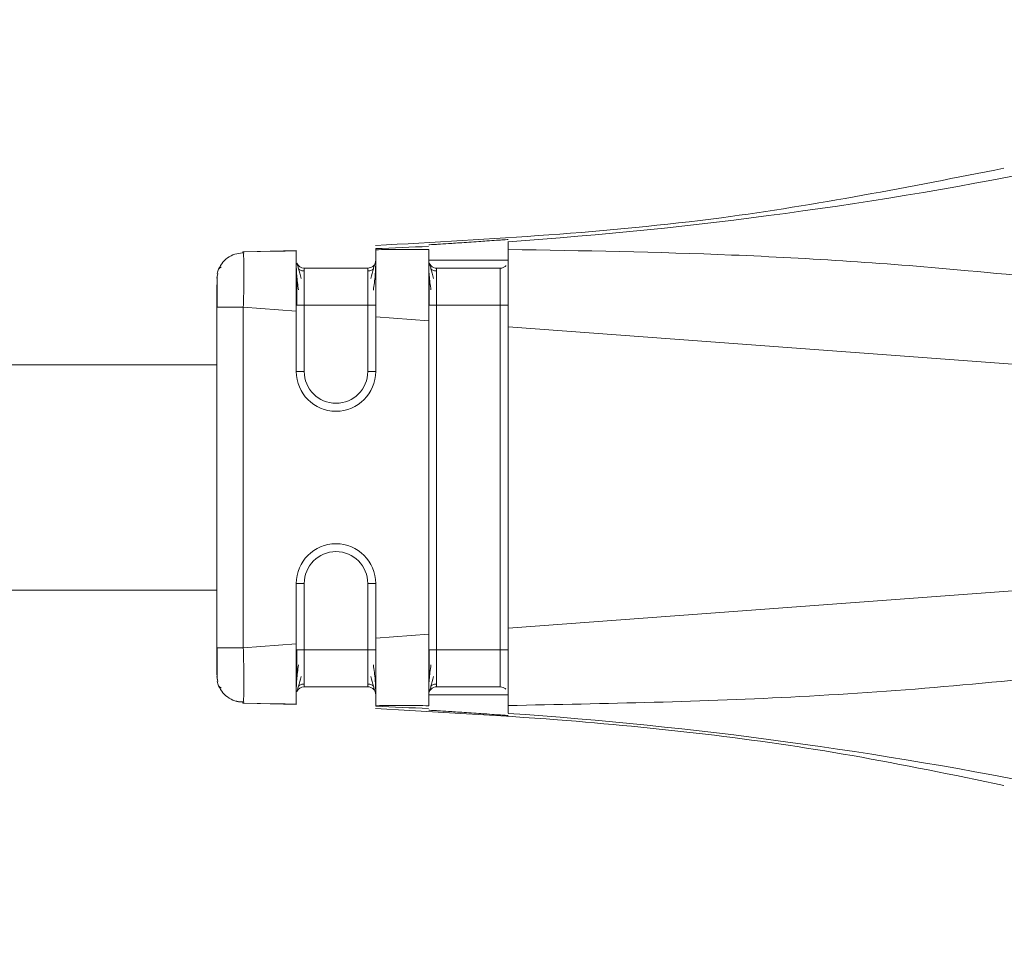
# Model space of a CAD drawing. Header units: millimetres. Extents: x -450 to 1926, y -64 to 425.
# Tile 38 of 41: x 1866 to 1885, y 156 to 173. Entities that reach past the tile are written whole.
import ezdxf

# ---------------------------------------------------------------- set-up
doc = ezdxf.new("R2010")
doc.units = ezdxf.units.MM
doc.linetypes.add('SLD-Solid', pattern=[0])

msp = doc.modelspace()

# ---------------------------------------------------------------- linework, layer by layer
at = {"color": 7, "linetype": 'SLD-Solid', "lineweight": 18}
for p, q in [((1875.449, 169.036), (1875.449, 168.889)), ((1870.439, 168.844), (1871.449, 168.863)), ((1870.447, 168.823), (1870.439, 168.844)), ((1870.462, 168.844), (1870.958, 168.855)), ((1871.454, 168.868), (1870.958, 168.855)), ((1872.948, 168.609), (1872.949, 168.622)), ((1875.449, 168.685), (1873.949, 168.685)), ((1869.949, 168.344), (1869.967, 168.437)), ((1871.599, 168.535), (1872.799, 168.535)), ((1874.099, 168.535), (1875.299, 168.535)), ((1869.949, 161.37), (1869.949, 167.799)), ((1870.449, 161.37), (1870.449, 167.799)), ((1870.449, 167.799), (1871.449, 167.725)), ((1871.449, 167.836), (1871.599, 167.836)), ((1871.449, 166.585), (1871.449, 167.725)), ((1871.599, 167.836), (1871.599, 166.585)), ((1871.599, 167.836), (1872.799, 167.836)), ((1872.799, 166.585), (1872.799, 167.836)), ((1873.949, 167.836), (1874.099, 167.836)), ((1874.099, 167.836), (1874.099, 161.333)), ((1874.099, 167.836), (1875.299, 167.836)), ((1875.299, 161.333), (1875.299, 167.836)), ((1872.949, 166.585), (1872.949, 167.615)), ((1872.949, 167.615), (1873.949, 167.541)), ((1873.949, 161.629), (1873.949, 167.541)), ((1875.449, 167.43), (1890.643, 166.306)), ((1875.449, 161.74), (1875.449, 167.43)), ((1803.539, 166.71), (1869.949, 166.71)), ((1871.449, 166.585), (1871.599, 166.585)), ((1872.949, 166.585), (1872.799, 166.585)), ((1875.449, 161.74), (1890.643, 162.863)), ((1871.449, 161.444), (1871.449, 162.585)), ((1871.449, 162.585), (1871.599, 162.585)), ((1871.599, 162.585), (1871.599, 161.333)), ((1872.799, 161.333), (1872.799, 162.585)), ((1872.949, 162.585), (1872.799, 162.585)), ((1872.949, 161.555), (1872.949, 162.585)), ((1803.539, 162.46), (1869.949, 162.46)), ((1872.949, 161.555), (1873.949, 161.629)), ((1869.949, 161.37), (1869.966, 161.37)), ((1870.449, 161.37), (1871.449, 161.444)), ((1871.599, 161.333), (1872.799, 161.333)), ((1874.099, 161.333), (1875.299, 161.333)), ((1869.949, 160.826), (1869.967, 160.733)), ((1869.957, 160.852), (1869.957, 160.781)), ((1871.599, 160.635), (1872.799, 160.635)), ((1874.099, 160.635), (1875.299, 160.635)), ((1873.949, 160.485), (1875.449, 160.485)), ((1870.439, 160.326), (1870.447, 160.346)), ((1870.439, 160.326), (1871.449, 160.307)), ((1870.958, 160.315), (1870.462, 160.325)), ((1870.958, 160.315), (1871.454, 160.301))]:
    msp.add_line(p, q, dxfattribs=at)
at = {"color": 7, "linetype": 'SLD-Solid', "lineweight": 18, "flags": 128}
for points in [[(1871.449, 161.333), (1871.451, 161.333), (1871.46, 161.333), (1871.474, 161.333), (1871.493, 161.333), (1871.515, 161.333), (1871.541, 161.333), (1871.569, 161.333), (1871.599, 161.333)], [(1873.949, 161.333), (1873.951, 161.333), (1873.96, 161.333), (1873.974, 161.333), (1873.993, 161.333), (1874.015, 161.333), (1874.041, 161.333), (1874.069, 161.333), (1874.099, 161.333)]]:
    msp.add_lwpolyline(points, dxfattribs=at)
at = {"color": 7, "linetype": 'SLD-Solid', "lineweight": 18}
for centre, radius, start, end in [((1869.99, 248.443), 79.595, 273.93236, 289.08957), ((1870.023, 248.162), 79.312, 272.11365, 272.83673), ((1871.599, 168.685), 0.15, 202.2284, 270), ((1874.099, 168.685), 0.15, 179.9972, 270), ((1872.199, 166.585), 0.75, 180, 0), ((1872.199, 166.585), 0.6, 180, 0), ((1872.199, 162.585), 0.75, 0, 180), ((1872.199, 162.585), 0.6, 0, 180), ((1871.599, 160.485), 0.15, 90, 157.0433), ((1874.099, 160.485), 0.15, 90, 180), ((1870.023, 81.009), 79.311, 87.16326, 87.88636), ((1869.99, 80.726), 79.595, 70.91041, 86.06764)]:
    msp.add_arc(centre, radius, start, end, dxfattribs=at)
for points, knots in [([(1884.805, 170.42), (1883.033, 170.072), (1879.117, 169.302), (1875.13, 169.084), (1872.945, 168.964)], [0, 0, 0, 0, 0.45216, 1, 1, 1, 1]), ([(1875.449, 169.076), (1875.438, 169.075), (1875.423, 169.075), (1875.33, 169.068), (1875.218, 169.061), (1875.069, 169.05), (1874.887, 169.038), (1874.711, 169.026), (1874.537, 169.014), (1874.349, 169.002), (1874.19, 168.991), (1874.071, 168.984), (1873.975, 168.978), (1873.959, 168.976), (1873.949, 168.975)], [0, 0, 0, 0, 0.120108, 0.183377, 0.248622, 0.347038, 0.415602, 0.496941, 0.57136, 0.638217, 0.748801, 0.813411, 0.876907, 1, 1, 1, 1]), ([(1870.467, 168.824), (1870.419, 168.822), (1870.32, 168.817), (1870.178, 168.755), (1870.056, 168.654), (1870.008, 168.561), (1869.984, 168.515)], [0, 0, 0, 0, 0.2326117, 0.4841748, 0.7442196, 1, 1, 1, 1]), ([(1870.449, 167.799), (1870.453, 167.938), (1870.461, 168.212), (1870.463, 168.557), (1870.457, 168.741), (1870.451, 168.816), (1870.448, 168.823), (1870.447, 168.823)], [0, 0, 0, 0, 0.289539, 0.569313, 0.844614, 0.990107, 1, 1, 1, 1]), ([(1870.985, 168.855), (1870.986, 168.855), (1870.989, 168.855), (1871.306, 168.86), (1871.449, 168.863)], [0, 0, 0, 0, 0.547662, 1, 1, 1, 1]), ([(1871.449, 168.863), (1871.449, 168.847), (1871.449, 168.817), (1871.449, 168.547), (1871.449, 168.176), (1871.449, 167.876), (1871.449, 167.725)], [0, 0, 0, 0, 0.250255, 0.500093, 0.749776, 1, 1, 1, 1]), ([(1872.949, 168.904), (1872.949, 168.902), (1872.949, 168.9), (1872.949, 168.889), (1872.949, 168.884)], [0, 0, 0, 0, 0.5536399, 1, 1, 1, 1]), ([(1873.949, 168.891), (1873.761, 168.891), (1873.428, 168.889), (1873.094, 168.886), (1872.949, 168.884)], [0, 0, 0, 0, 0.563222, 1, 1, 1, 1]), ([(1872.949, 168.884), (1872.949, 168.851), (1872.949, 168.787), (1872.948, 168.489), (1872.949, 168.09), (1872.949, 167.775), (1872.949, 167.615)], [0, 0, 0, 0, 0.256857, 0.499427, 0.744777, 1, 1, 1, 1]), ([(1873.949, 168.891), (1873.949, 168.85), (1873.949, 168.766), (1873.949, 168.447), (1873.949, 168.025), (1873.949, 167.702), (1873.949, 167.541)], [0, 0, 0, 0, 0.249034, 0.499186, 0.749184, 1, 1, 1, 1]), ([(1890.643, 166.306), (1891.17, 166.37), (1891.807, 166.447), (1892.487, 166.636), (1892.668, 166.713), (1892.744, 166.771), (1892.771, 166.8), (1892.788, 166.828), (1892.796, 166.859), (1892.793, 166.895), (1892.772, 166.934), (1892.734, 166.975), (1892.639, 167.046), (1892.442, 167.14), (1891.956, 167.309), (1890.985, 167.546), (1889.271, 167.868), (1886.91, 168.208), (1883.611, 168.559), (1879.757, 168.817), (1876.856, 168.865), (1875.449, 168.889)], [0, 0, 0, 0, 0.079633, 0.096416, 0.106506, 0.108989, 0.110947, 0.112535, 0.113904, 0.115836, 0.117972, 0.120667, 0.124353, 0.135955, 0.15357, 0.20236, 0.286651, 0.417176, 0.562519, 0.787792, 1, 1, 1, 1]), ([(1875.449, 168.889), (1875.449, 168.834), (1875.449, 168.725), (1875.449, 168.486), (1875.449, 168.369)], [0, 0, 0, 0, 0.509532, 1, 1, 1, 1]), ([(1871.449, 168.62), (1871.449, 168.588), (1871.45, 168.526), (1871.458, 168.402), (1871.471, 168.268), (1871.485, 168.172), (1871.492, 168.125)], [0, 0, 0, 0, 0.262057, 0.516005, 0.761874, 1, 1, 1, 1]), ([(1871.542, 168.341), (1871.525, 168.407), (1871.497, 168.509), (1871.472, 168.595), (1871.464, 168.618), (1871.459, 168.629)], [0, 0, 0, 0, 0.485154, 0.738623, 1, 1, 1, 1]), ([(1872.938, 168.629), (1872.934, 168.617), (1872.925, 168.595), (1872.9, 168.508), (1872.873, 168.406), (1872.855, 168.338)], [0, 0, 0, 0, 0.261424, 0.514828, 1, 1, 1, 1]), ([(1872.905, 168.12), (1872.912, 168.168), (1872.926, 168.264), (1872.94, 168.399), (1872.948, 168.523), (1872.948, 168.586), (1872.949, 168.618)], [0, 0, 0, 0, 0.238194, 0.484055, 0.738008, 1, 1, 1, 1]), ([(1873.949, 168.62), (1873.949, 168.588), (1873.95, 168.526), (1873.958, 168.402), (1873.971, 168.268), (1873.985, 168.172), (1873.992, 168.125)], [0, 0, 0, 0, 0.262057, 0.516005, 0.761874, 1, 1, 1, 1]), ([(1874.042, 168.341), (1874.025, 168.407), (1873.997, 168.509), (1873.972, 168.595), (1873.964, 168.618), (1873.959, 168.629)], [0, 0, 0, 0, 0.485154, 0.738623, 1, 1, 1, 1]), ([(1870.031, 168.558), (1870.014, 168.548), (1869.981, 168.529), (1869.965, 168.465), (1869.957, 168.435)], [0, 0, 0, 0, 0.5247088, 1, 1, 1, 1]), ([(1871.599, 168.482), (1871.589, 168.483), (1871.57, 168.484), (1871.542, 168.491), (1871.515, 168.504), (1871.5, 168.516), (1871.492, 168.523)], [0, 0, 0, 0, 0.233003, 0.480022, 0.737313, 1, 1, 1, 1]), ([(1871.599, 168.535), (1871.599, 168.524), (1871.599, 168.503), (1871.599, 168.342), (1871.599, 168.111), (1871.599, 167.928), (1871.599, 167.836)], [0, 0, 0, 0, 0.250957, 0.500564, 0.749846, 1, 1, 1, 1]), ([(1872.799, 167.836), (1872.799, 167.928), (1872.799, 168.111), (1872.799, 168.342), (1872.799, 168.503), (1872.799, 168.524), (1872.799, 168.535)], [0, 0, 0, 0, 0.250154, 0.499436, 0.749043, 1, 1, 1, 1]), ([(1872.905, 168.522), (1872.897, 168.516), (1872.882, 168.503), (1872.855, 168.491), (1872.827, 168.483), (1872.808, 168.482), (1872.799, 168.482)], [0, 0, 0, 0, 0.262685, 0.519976, 0.766996, 1, 1, 1, 1]), ([(1874.099, 168.482), (1874.089, 168.483), (1874.07, 168.484), (1874.042, 168.491), (1874.015, 168.504), (1874, 168.516), (1873.992, 168.523)], [0, 0, 0, 0, 0.2330034, 0.4800219, 0.737313, 1, 1, 1, 1]), ([(1874.099, 168.535), (1874.099, 168.524), (1874.099, 168.503), (1874.099, 168.342), (1874.099, 168.111), (1874.099, 167.928), (1874.099, 167.836)], [0, 0, 0, 0, 0.250957, 0.500564, 0.749846, 1, 1, 1, 1]), ([(1875.407, 168.583), (1875.406, 168.581), (1875.395, 168.564), (1875.356, 168.542), (1875.318, 168.537), (1875.299, 168.535)], [0, 0, 0, 0, 0.0382266, 0.5191133, 1, 1, 1, 1]), ([(1875.299, 167.836), (1875.299, 167.928), (1875.299, 168.111), (1875.299, 168.342), (1875.299, 168.503), (1875.299, 168.524), (1875.299, 168.535)], [0, 0, 0, 0, 0.250154, 0.499436, 0.749043, 1, 1, 1, 1]), ([(1869.957, 168.389), (1869.957, 168.362), (1869.957, 168.321), (1869.957, 168.248), (1869.957, 168.224)], [0, 0, 0, 0, 0.674154, 1, 1, 1, 1]), ([(1871.459, 168.4), (1871.459, 168.361), (1871.459, 168.284), (1871.459, 168.144), (1871.459, 167.993), (1871.459, 167.889), (1871.459, 167.836)], [0, 0, 0, 0, 0.24996, 0.499871, 0.74992, 1, 1, 1, 1]), ([(1873.959, 168.4), (1873.959, 168.361), (1873.959, 168.284), (1873.959, 168.144), (1873.959, 167.993), (1873.959, 167.889), (1873.959, 167.836)], [0, 0, 0, 0, 0.24996, 0.499871, 0.74992, 1, 1, 1, 1]), ([(1875.449, 168.369), (1875.449, 168.23), (1875.449, 167.945), (1875.449, 167.604), (1875.449, 167.43)], [0, 0, 0, 0, 0.489594, 1, 1, 1, 1]), ([(1869.949, 167.799), (1869.949, 167.88), (1869.949, 168.042), (1869.949, 168.16), (1869.949, 168.219)], [0, 0, 0, 0, 0.498954, 1, 1, 1, 1]), ([(1869.957, 168.224), (1869.957, 168.201), (1869.957, 168.133), (1869.957, 167.982), (1869.957, 167.856), (1869.957, 167.793)], [0, 0, 0, 0, 0.205255, 0.602522, 1, 1, 1, 1]), ([(1875.449, 160.281), (1877.286, 160.317), (1881.063, 160.391), (1885.747, 160.802), (1889.187, 161.285), (1891.027, 161.631), (1892.056, 161.886), (1892.533, 162.068), (1892.706, 162.165), (1892.774, 162.238), (1892.795, 162.282), (1892.795, 162.326), (1892.775, 162.367), (1892.735, 162.408), (1892.674, 162.448), (1892.525, 162.521), (1892.179, 162.623), (1891.527, 162.75), (1890.978, 162.82), (1890.643, 162.863)], [0, 0, 0, 0, 0.277154, 0.569443, 0.709641, 0.801655, 0.852576, 0.869317, 0.879228, 0.882226, 0.884534, 0.88657, 0.888768, 0.891501, 0.895083, 0.899771, 0.916625, 0.949186, 1, 1, 1, 1]), ([(1875.449, 161.74), (1875.449, 161.564), (1875.449, 161.221), (1875.449, 160.935), (1875.449, 160.794)], [0, 0, 0, 0, 0.510317, 1, 1, 1, 1]), ([(1872.949, 161.555), (1872.949, 161.395), (1872.949, 161.08), (1872.948, 160.68), (1872.949, 160.382), (1872.949, 160.318), (1872.949, 160.285)], [0, 0, 0, 0, 0.2552155, 0.5005837, 0.7431346, 1, 1, 1, 1]), ([(1873.949, 161.629), (1873.949, 161.467), (1873.949, 161.145), (1873.949, 160.723), (1873.949, 160.403), (1873.949, 160.32), (1873.949, 160.278)], [0, 0, 0, 0, 0.250822, 0.500825, 0.750972, 1, 1, 1, 1]), ([(1869.949, 160.858), (1869.949, 160.863), (1869.949, 160.881), (1869.949, 161.004), (1869.949, 161.182), (1869.949, 161.307), (1869.949, 161.37)], [0, 0, 0, 0, 0.12452, 0.464871, 0.733495, 1, 1, 1, 1]), ([(1869.957, 161.376), (1869.957, 161.313), (1869.957, 161.188), (1869.957, 161.052), (1869.957, 160.995), (1869.957, 160.983)], [0, 0, 0, 0, 0.445553, 0.890852, 1, 1, 1, 1]), ([(1869.957, 161.376), (1869.957, 161.312), (1869.957, 161.224), (1869.957, 161.146), (1869.957, 161.125)], [0, 0, 0, 0, 0.727809, 1, 1, 1, 1]), ([(1869.966, 161.37), (1869.971, 161.37), (1869.985, 161.37), (1870.088, 161.37), (1870.252, 161.37), (1870.383, 161.37), (1870.449, 161.37)], [0, 0, 0, 0, 0.152691, 0.435127, 0.717564, 1, 1, 1, 1]), ([(1870.447, 160.346), (1870.448, 160.347), (1870.451, 160.354), (1870.457, 160.428), (1870.463, 160.612), (1870.461, 160.899), (1870.455, 161.161), (1870.451, 161.3), (1870.449, 161.37)], [0, 0, 0, 0, 0.009732, 0.15501, 0.430006, 0.709355, 0.853404, 1, 1, 1, 1]), ([(1871.449, 161.444), (1871.449, 161.294), (1871.449, 160.994), (1871.449, 160.622), (1871.449, 160.353), (1871.449, 160.322), (1871.449, 160.307)], [0, 0, 0, 0, 0.250098, 0.499887, 0.749619, 1, 1, 1, 1]), ([(1871.459, 161.341), (1871.459, 161.288), (1871.459, 161.183), (1871.459, 161.031), (1871.459, 160.889), (1871.459, 160.811), (1871.459, 160.772)], [0, 0, 0, 0, 0.250249, 0.500316, 0.750202, 1, 1, 1, 1]), ([(1871.599, 161.333), (1871.599, 161.242), (1871.599, 161.058), (1871.599, 160.828), (1871.599, 160.666), (1871.599, 160.645), (1871.599, 160.635)], [0, 0, 0, 0, 0.250154, 0.499436, 0.749043, 1, 1, 1, 1]), ([(1872.799, 160.635), (1872.799, 160.645), (1872.799, 160.666), (1872.799, 160.828), (1872.799, 161.058), (1872.799, 161.242), (1872.799, 161.333)], [0, 0, 0, 0, 0.250957, 0.500564, 0.749846, 1, 1, 1, 1]), ([(1873.959, 161.341), (1873.959, 161.288), (1873.959, 161.183), (1873.959, 161.031), (1873.959, 160.889), (1873.959, 160.811), (1873.959, 160.772)], [0, 0, 0, 0, 0.250249, 0.500316, 0.750202, 1, 1, 1, 1]), ([(1874.099, 161.333), (1874.099, 161.242), (1874.099, 161.058), (1874.099, 160.828), (1874.099, 160.666), (1874.099, 160.645), (1874.099, 160.635)], [0, 0, 0, 0, 0.250154, 0.499436, 0.749043, 1, 1, 1, 1]), ([(1875.299, 160.635), (1875.299, 160.645), (1875.299, 160.666), (1875.299, 160.828), (1875.299, 161.058), (1875.299, 161.242), (1875.299, 161.333)], [0, 0, 0, 0, 0.250957, 0.500564, 0.749846, 1, 1, 1, 1]), ([(1869.957, 160.983), (1869.957, 160.946), (1869.957, 160.858), (1869.957, 160.809), (1869.957, 160.781)], [0, 0, 0, 0, 0.430026, 1, 1, 1, 1]), ([(1871.492, 161.049), (1871.485, 161.001), (1871.471, 160.903), (1871.458, 160.768), (1871.45, 160.643), (1871.449, 160.58), (1871.449, 160.548)], [0, 0, 0, 0, 0.238318, 0.484229, 0.738103, 1, 1, 1, 1]), ([(1872.949, 160.548), (1872.948, 160.58), (1872.948, 160.642), (1872.94, 160.767), (1872.926, 160.903), (1872.912, 161.001), (1872.905, 161.049)], [0, 0, 0, 0, 0.261912, 0.51579, 0.761682, 1, 1, 1, 1]), ([(1873.992, 161.049), (1873.985, 161.001), (1873.971, 160.903), (1873.958, 160.768), (1873.95, 160.643), (1873.949, 160.58), (1873.949, 160.548)], [0, 0, 0, 0, 0.238318, 0.484229, 0.738103, 1, 1, 1, 1]), ([(1871.459, 160.54), (1871.463, 160.551), (1871.471, 160.574), (1871.497, 160.661), (1871.524, 160.764), (1871.543, 160.831)], [0, 0, 0, 0, 0.261307, 0.514798, 1, 1, 1, 1]), ([(1872.855, 160.831), (1872.873, 160.764), (1872.9, 160.661), (1872.926, 160.574), (1872.934, 160.551), (1872.938, 160.54)], [0, 0, 0, 0, 0.48507, 0.738518, 1, 1, 1, 1]), ([(1873.959, 160.54), (1873.963, 160.551), (1873.971, 160.574), (1873.997, 160.661), (1874.024, 160.764), (1874.043, 160.831)], [0, 0, 0, 0, 0.261307, 0.514798, 1, 1, 1, 1]), ([(1875.449, 160.794), (1875.449, 160.679), (1875.449, 160.443), (1875.449, 160.335), (1875.449, 160.281)], [0, 0, 0, 0, 0.490542, 1, 1, 1, 1]), ([(1869.957, 160.735), (1869.965, 160.705), (1869.981, 160.641), (1870.014, 160.621), (1870.031, 160.611)], [0, 0, 0, 0, 0.475345, 1, 1, 1, 1]), ([(1869.984, 160.655), (1870.008, 160.609), (1870.056, 160.516), (1870.178, 160.415), (1870.32, 160.352), (1870.419, 160.347), (1870.467, 160.345)], [0, 0, 0, 0, 0.2557803, 0.5158251, 0.7673882, 1, 1, 1, 1]), ([(1869.984, 160.655), (1870.008, 160.609), (1870.056, 160.516), (1870.178, 160.415), (1870.31, 160.355), (1870.399, 160.351), (1870.436, 160.349)], [0, 0, 0, 0, 0.269451, 0.543395, 0.808403, 1, 1, 1, 1]), ([(1871.492, 160.647), (1871.5, 160.654), (1871.515, 160.666), (1871.542, 160.679), (1871.57, 160.686), (1871.589, 160.687), (1871.599, 160.688)], [0, 0, 0, 0, 0.262686, 0.519977, 0.766996, 1, 1, 1, 1]), ([(1872.799, 160.688), (1872.808, 160.687), (1872.827, 160.686), (1872.855, 160.679), (1872.882, 160.666), (1872.897, 160.654), (1872.905, 160.647)], [0, 0, 0, 0, 0.233001, 0.48002, 0.737312, 1, 1, 1, 1]), ([(1873.992, 160.647), (1874, 160.654), (1874.015, 160.666), (1874.042, 160.679), (1874.07, 160.686), (1874.089, 160.687), (1874.099, 160.688)], [0, 0, 0, 0, 0.262686, 0.519977, 0.766996, 1, 1, 1, 1]), ([(1875.407, 160.587), (1875.406, 160.588), (1875.395, 160.606), (1875.356, 160.627), (1875.318, 160.632), (1875.299, 160.635)], [0, 0, 0, 0, 0.037139, 0.518569, 1, 1, 1, 1]), ([(1871.449, 160.307), (1871.306, 160.309), (1870.989, 160.315), (1870.986, 160.315), (1870.985, 160.314)], [0, 0, 0, 0, 0.452351, 1, 1, 1, 1]), ([(1872.949, 160.285), (1873.134, 160.283), (1873.467, 160.28), (1873.801, 160.279), (1873.949, 160.278)], [0, 0, 0, 0, 0.556487, 1, 1, 1, 1]), ([(1872.949, 160.285), (1872.949, 160.279), (1872.949, 160.269), (1872.949, 160.267), (1872.949, 160.266)], [0, 0, 0, 0, 0.566355, 1, 1, 1, 1]), ([(1875.449, 160.281), (1875.449, 160.235), (1875.449, 160.155), (1875.449, 160.14), (1875.449, 160.134)], [0, 0, 0, 0, 0.576678, 1, 1, 1, 1]), ([(1872.947, 160.224), (1874.093, 160.161), (1877.103, 159.997), (1881.073, 159.547), (1883.854, 158.971), (1884.807, 158.774)], [0, 0, 0, 0, 0.287812, 0.75612, 1, 1, 1, 1]), ([(1873.949, 160.194), (1873.959, 160.193), (1873.975, 160.192), (1874.071, 160.186), (1874.19, 160.178), (1874.349, 160.168), (1874.537, 160.156), (1874.711, 160.144), (1874.887, 160.132), (1875.069, 160.12), (1875.218, 160.109), (1875.33, 160.101), (1875.423, 160.095), (1875.438, 160.094), (1875.449, 160.094)], [0, 0, 0, 0, 0.123082, 0.18658, 0.251196, 0.361764, 0.428626, 0.503058, 0.584391, 0.652955, 0.751381, 0.816619, 0.879885, 1, 1, 1, 1])]:
    msp.add_open_spline(points, degree=3, knots=knots, dxfattribs=at)
for points in [[(1872.949, 168.685), (1872.946, 168.665), (1872.942, 168.626), (1872.907, 168.576), (1872.858, 168.542), (1872.818, 168.537), (1872.799, 168.535)], [(1869.949, 167.799), (1869.956, 167.799), (1869.971, 167.799), (1870.087, 167.799), (1870.252, 167.799), (1870.383, 167.799), (1870.449, 167.799)], [(1872.949, 167.836), (1872.946, 167.836), (1872.942, 167.836), (1872.907, 167.836), (1872.858, 167.836), (1872.818, 167.836), (1872.799, 167.836)], [(1875.449, 167.836), (1875.446, 167.836), (1875.442, 167.836), (1875.407, 167.836), (1875.358, 167.836), (1875.318, 167.836), (1875.299, 167.836)], [(1872.949, 161.333), (1872.946, 161.333), (1872.942, 161.333), (1872.907, 161.333), (1872.858, 161.333), (1872.818, 161.333), (1872.799, 161.333)], [(1875.449, 161.333), (1875.446, 161.333), (1875.442, 161.333), (1875.407, 161.333), (1875.358, 161.333), (1875.318, 161.333), (1875.299, 161.333)], [(1872.949, 160.485), (1872.946, 160.504), (1872.942, 160.544), (1872.907, 160.593), (1872.858, 160.628), (1872.818, 160.633), (1872.799, 160.635)]]:
    msp.add_open_spline(points, degree=3, dxfattribs=at)

doc.saveas('drawing.dxf')
